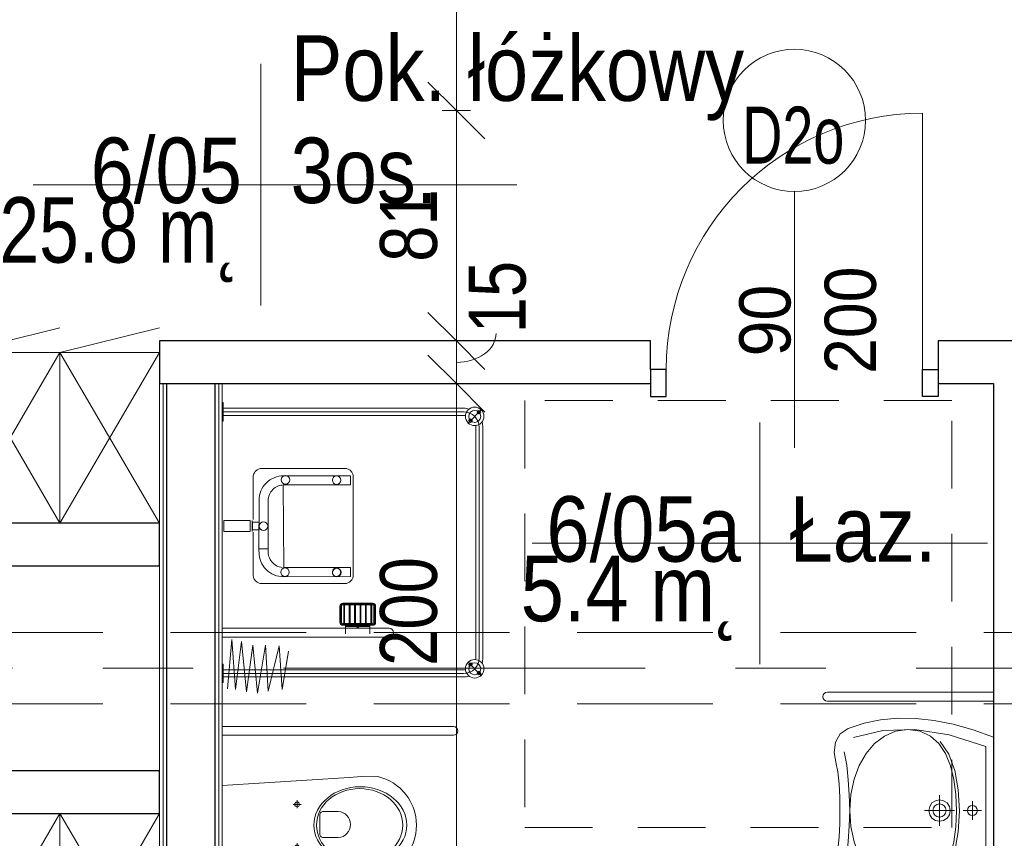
# Model space of a CAD drawing. Header units: centimetres. Extents: x -1631 to 21770, y -8842 to 3590.
# Tile 127 of 133: x 678 to 1024, y 2269 to 2556. Entities that reach past the tile are written whole.
import ezdxf

# ---------------------------------------------------------------- set-up
doc = ezdxf.new("R2010")
doc.units = ezdxf.units.CM
for name, pattern in [('Oś', [222.25, 127, -31.75, 31.75, -31.75]), ('Ponad', [39.688, 23.813, -15.875]), ('Ukryte', [71.438, 47.625, -23.813])]:
    doc.linetypes.add(name, pattern=pattern)
for name, color, linetype, lineweight in [('A-ANNO-DIMS', 211, 'Continuous', 13), ('A-ANNO-DIMS-100', 211, 'Continuous', 13), ('A-ANNO-NOTE', 131, 'Continuous', 9), ('A-AREA-IDEN', 2, 'Continuous', 13), ('A-DETL-GENF', 92, 'Continuous', 9), ('A-DETL-HDLN', 90, 'Ukryte', 9), ('A-DETL-MEDM', 33, 'Continuous', 13), ('A-DOOR', 31, 'Continuous', 13), ('A-FLOR-OVHD', 1, 'Ponad', 9), ('A-WALL', 113, 'Continuous', 13), ('A-WALL-FNSH', 113, 'Continuous', 13), ('I-FURN', 30, 'Continuous', 9), ('P-SANR-FIXT', 6, 'Continuous', 9), ('S-GRID', 1, 'Continuous', 13)]:
    doc.layers.add(name, color=color, linetype=linetype, lineweight=lineweight)
doc.styles.add('Arial', font='arial.ttf', dxfattribs={"width": 0.9, "height": 18})
doc.styles.add('Arial Narrow_5', font='ARIALN.TTF', dxfattribs={"height": 20})
doc.styles.add('Arial_1', font='arial.ttf', dxfattribs={"width": 0.7, "height": 20})
doc.styles.add('Arial_11', font='arial.ttf', dxfattribs={"width": 0.85, "height": 23})
doc.dimstyles.new('Diagonal_1_100__0__wewnętrzne', dxfattribs={"dimscale": 30.48, "dimtxt": 20.468619, "dimasz": 0.656168, "dimexe": 0.164042, "dimexo": 0.0625, "dimgap": 0.032808, "dimtad": 1, "dimdec": 0, "dimdsep": 46, "dimtxsty": 'Arial Narrow_5', "dimblk1": 'OBLIQUE', "dimblk2": 'OBLIQUE', "dimsah": 1, "dimcen": 0.09, "dimazin": 0, "dimtfac": 1, "dimtdec": 4, "dimtix": 1, "dimtmove": 0, "dimatfit": 3, "dimfxl": 0, "dimtvp": 1, "dimtolj": 1, "dimtzin": 0, "dimarcsym": 0})
doc.dimstyles.new('Diagonal_1_100__0__wewnętrzne_1', dxfattribs={"dimscale": 30.48, "dimtxt": 20.468619, "dimasz": 0.656168, "dimexe": 0.164042, "dimexo": 0.0625, "dimgap": 0.032808, "dimtad": 1, "dimdec": 0, "dimdsep": 46, "dimtxsty": 'Arial Narrow_5', "dimblk1": 'OBLIQUE', "dimblk2": 'OBLIQUE', "dimsah": 1, "dimcen": 0.09, "dimazin": 0, "dimtfac": 1, "dimtdec": 4, "dimtix": 1, "dimtmove": 1, "dimatfit": 3, "dimfxl": 0, "dimtvp": 1, "dimtolj": 1, "dimtzin": 0, "dimarcsym": 0})
doc.dimstyles.new('Diagonal_1_100__0__wewnętrzne_2', dxfattribs={"dimscale": 30.48, "dimtxt": 20.468619, "dimasz": 0.656168, "dimexe": 0.164042, "dimexo": 0.0625, "dimgap": 0.032808, "dimtad": 1, "dimdec": 0, "dimdsep": 46, "dimtxsty": 'Arial Narrow_5', "dimblk1": 'OBLIQUE', "dimblk2": 'OBLIQUE', "dimsah": 1, "dimcen": 0.09, "dimazin": 0, "dimtfac": 1, "dimtdec": 4, "dimtix": 1, "dimtmove": 2, "dimatfit": 3, "dimfxl": 0, "dimtvp": 1, "dimtolj": 1, "dimtzin": 0, "dimarcsym": 0})

# ---------------------------------------------------------------- blocks, each defined once
blk = doc.blocks.new('DRZWI 1S - automatyczna etykieta - Drzwi 90 _łazienkowe_-2387510-6_piętro IV __13_80 m_ - stan projektowany')
at = {"layer": 'A-DETL-GENF'}
for p, q in [((-50.5, -2.5), (-50.5, -12)), ((-45, -2.5), (-50.5, -2.5)), ((-45, -12), (-45, -2.5)), ((50.5, -2.5), (45, -2.5)), ((45, -2.5), (45, -12)), ((50.5, -12), (50.5, -2.5)), ((-50.5, -12), (-45, -12)), ((45, -12), (50.5, -12))]:
    blk.add_line(p, q, dxfattribs=at)
at = {"layer": 'A-DETL-MEDM', "lineweight": 25}
for p, q in [((-45, -2.5), (-50.5, -2.5)), ((-50.5, -2.5), (-50.5, -12)), ((-45, -12), (-45, -2.5)), ((45, -12), (45, -2.5)), ((45, -2.5), (50.5, -2.5)), ((50.5, -2.5), (50.5, -12)), ((-50.5, -12), (-45, -12)), ((50.5, -12), (45, -12))]:
    blk.add_line(p, q, dxfattribs=at)
at = {"layer": 'A-DOOR'}
blk.add_line((45, -2.5), (45, 87.5), dxfattribs=at)
blk.add_arc((45, -2.5), 90, 90, 180, dxfattribs=at)
blk = doc.blocks.new('miska ustępowa dla N_35_5x54 wisząca koło narożna - Type 1-2357501-6_piętro IV __13_80 m_ - stan projektowany')
at = {"layer": 'P-SANR-FIXT'}
for p, q in [((-1.4, -11), (-4.56, -55.56)), ((29.22, -55.56), (26.4, -11)), ((44.09, -92.2), (44.09, -11)), ((47.21, -92.2), (47.21, -11)), ((3.32, -37.31), (6.14, -37.31)), ((4.69, -35.9), (4.69, -38.7)), ((18.43, -37.31), (21.25, -37.31)), ((19.8, -35.9), (19.8, -38.7)), ((8.17, -46.6), (8.17, -51.72)), ((16.4, -45.33), (9.09, -45.33)), ((17.32, -51.72), (17.32, -46.6)), ((-24.94, -56.63), (-24.94, -77.5)), ((-23.38, -56.63), (-23.38, -79.06)), ((-21.82, -56.63), (-21.82, -79.06)), ((-4.56, -55.56), (-4.88, -59.89)), ((29.58, -59.89), (29.22, -55.56)), ((-4.88, -59.89), (-4.82, -64.32)), ((29.53, -64.32), (29.58, -59.89)), ((-4.82, -64.32), (-4.57, -65.68)), ((-4.57, -65.68), (-4.19, -67.09)), ((29.19, -67.09), (29.57, -65.68)), ((29.57, -65.68), (29.53, -64.32)), ((-4.19, -67.09), (-3.69, -68.46)), ((-3.69, -68.46), (-3.07, -69.78)), ((28.07, -69.78), (28.69, -68.46)), ((28.69, -68.46), (29.19, -67.09)), ((-3.07, -69.78), (-2.34, -71.05)), ((-2.34, -71.05), (-1.51, -72.26)), ((-1.51, -72.26), (-0.58, -73.39)), ((25.58, -73.39), (26.51, -72.26)), ((26.51, -72.26), (27.34, -71.05)), ((27.34, -71.05), (28.07, -69.78)), ((-0.58, -73.39), (1.02, -74.96)), ((1.02, -74.96), (2.75, -76.27)), ((22.25, -76.27), (23.98, -74.96)), ((23.98, -74.96), (25.58, -73.39)), ((-32.35, -77.5), (-23.38, -77.5)), ((-23.38, -79.06), (-32.35, -79.06)), ((2.75, -76.27), (4.01, -77.03)), ((4.01, -77.03), (6.13, -78.05)), ((6.13, -78.05), (7.56, -78.51)), ((7.56, -78.51), (9.56, -78.98)), ((9.56, -78.98), (11.02, -79.17)), ((11.02, -79.17), (12.5, -79.25)), ((12.5, -79.25), (13.98, -79.17)), ((13.98, -79.17), (15.44, -78.98)), ((15.44, -78.98), (17.44, -78.51)), ((17.44, -78.51), (18.87, -78.05)), ((18.87, -78.05), (20.99, -77.03)), ((20.99, -77.03), (22.25, -76.27)), ((-23.38, -80.62), (-32.35, -80.62))]:
    blk.add_line(p, q, dxfattribs=at)
for centre in [(4.69, -37.31), (19.8, -37.31)]:
    blk.add_circle(centre, 0.825, dxfattribs=at)
for centre, radius, start, end in [((-30.79, -56.63), 8.97, 0, 99.9996), ((9.34, -46.48), 1.17, 102.2339, 185.8899), ((16.15, -46.48), 1.17, 354.1101, 77.7661), ((-30.79, -56.63), 7.41, 0, 102.1327), ((-30.79, -56.63), 5.85, 0, 105.4382), ((12.74, -51.5), 4.58, 182.8022, 357.1978), ((-23.38, -79.06), 1.56, 0, 90), ((-23.38, -79.06), 1.56, 270, 0), ((45.65, -92.2), 1.56, 180, 360)]:
    blk.add_arc(centre, radius, start, end, dxfattribs=at)
for centre, major_axis, ratio in [((12.55, -59.51), (0, 16.33), 0.823529), ((12.55, -59.26), (0, 15.16), 0.845174)]:
    blk.add_ellipse(centre, major_axis=major_axis, ratio=ratio, dxfattribs=at)
blk = doc.blocks.new('brodzik natryskowy dla N - Type 1-2359081-6_piętro IV __13_80 m_ - stan projektowany')
at = {"layer": 'P-SANR-FIXT'}
for p, q in [((-44.73, -12.86), (-27.37, -14.39)), ((-42.55, -11.3), (-42.55, -11)), ((-36.05, -11.3), (-42.55, -11.3)), ((-40.55, -11.3), (-40.55, -95.8)), ((-39.3, -11), (-39.3, -95.8)), ((-38.05, -11.3), (-38.05, -95.8)), ((-36.05, -11), (-36.05, -11.3)), ((-26.61, -11.2), (-26.61, -69.6)), ((-23.41, -69.6), (-23.41, -11.2)), ((14.45, -11.52), (10.54, -11.52)), ((10.54, -11.52), (10.54, -20.79)), ((14.45, -11.52), (14.45, -20.79)), ((49.36, -11.3), (49.36, -11)), ((55.86, -11.3), (49.36, -11.3)), ((51.36, -11.3), (51.36, -95.8)), ((52.61, -11), (52.61, -96)), ((53.86, -11.3), (53.86, -95.8)), ((55.86, -11), (55.86, -11.3)), ((-27.37, -14.39), (-44.99, -15.67)), ((-44.99, -15.67), (-28.14, -17.71)), ((-28.14, -17.71), (-45.75, -19.5)), ((-45.75, -19.5), (-29.41, -21.8)), ((-29.41, -21.8), (-46.26, -23.33)), ((-46.26, -23.33), (-29.41, -26.14)), ((-7.62, -24.01), (-7.7, -24.28)), ((-7.51, -23.75), (-7.62, -24.01)), ((-7.38, -23.5), (-7.51, -23.75)), ((-7.23, -23.25), (-7.38, -23.5)), ((-7.05, -23.02), (-7.23, -23.25)), ((-6.85, -22.81), (-7.05, -23.02)), ((-6.64, -22.61), (-6.85, -22.81)), ((-6.41, -22.43), (-6.64, -22.61)), ((-6.17, -22.27), (-6.41, -22.43)), ((-5.92, -22.14), (-6.17, -22.27)), ((-5.66, -22.03), (-5.92, -22.14)), ((-5.39, -21.95), (-5.66, -22.03)), ((-5.12, -21.9), (-5.39, -21.95)), ((-4.84, -21.88), (-5.12, -21.9)), ((10.32, -21.88), (-4.84, -21.88)), ((0.75, -24.29), (1.58, -24.07)), ((1.58, -24.07), (2.44, -23.94)), ((2.44, -23.94), (4.41, -23.89)), ((22.33, -23.94), (3.78, -23.89)), ((4.41, -23.89), (4.41, -27.12)), ((10.54, -20.79), (14.45, -20.79)), ((14.44, -21.54), (10.55, -21.51)), ((13.8, -21.67), (11.19, -21.67)), ((11.19, -21.67), (11.19, -23.94)), ((11.19, -23.94), (13.8, -23.94)), ((13.8, -23.94), (13.8, -21.67)), ((30.14, -21.88), (14.73, -21.88)), ((23.2, -24.07), (22.33, -23.94)), ((24.03, -24.29), (23.2, -24.07)), ((30.36, -21.95), (30.1, -21.9)), ((30.62, -22.03), (30.14, -21.88)), ((30.87, -22.14), (30.62, -22.03)), ((31.12, -22.28), (30.87, -22.14)), ((31.36, -22.44), (31.12, -22.28)), ((31.59, -22.62), (31.36, -22.44)), ((31.81, -22.82), (31.59, -22.62)), ((32.01, -23.04), (31.81, -22.82)), ((32.19, -23.27), (32.01, -23.04)), ((32.35, -23.52), (32.19, -23.27)), ((32.49, -23.77), (32.35, -23.52)), ((32.6, -24.04), (32.49, -23.77)), ((32.68, -24.31), (32.6, -24.04)), ((-29.41, -26.14), (-45.5, -27.16)), ((-45.5, -27.16), (-29.67, -31)), ((-7.7, -24.28), (-7.74, -24.55)), ((-7.74, -24.55), (-7.74, -54.09)), ((-3.88, -27.74), (-3.38, -27.07)), ((-3.38, -27.07), (-2.82, -26.45)), ((-2.82, -26.45), (-2.2, -25.89)), ((-2.2, -25.89), (-1.53, -25.38)), ((-1.53, -25.38), (-0.81, -24.95)), ((-0.81, -24.95), (-0.05, -24.58)), ((-0.05, -24.58), (0.75, -24.29)), ((1.25, -27.55), (0.76, -27.79)), ((1.76, -27.36), (1.25, -27.55)), ((2.29, -27.23), (1.76, -27.36)), ((2.84, -27.14), (2.29, -27.23)), ((3.4, -27.11), (2.84, -27.14)), ((4.41, -27.12), (3.4, -27.11)), ((3.78, -27.12), (21.37, -27.12)), ((21.37, -27.12), (21.94, -27.14)), ((21.94, -27.14), (22.49, -27.23)), ((22.49, -27.23), (23.02, -27.36)), ((23.02, -27.36), (23.53, -27.55)), ((23.53, -27.55), (24.01, -27.79)), ((24.83, -24.58), (24.03, -24.29)), ((25.59, -24.95), (24.83, -24.58)), ((26.31, -25.38), (25.59, -24.95)), ((26.98, -25.89), (26.31, -25.38)), ((27.59, -26.45), (26.98, -25.89)), ((28.16, -27.07), (27.59, -26.45)), ((28.66, -27.74), (28.16, -27.07)), ((32.74, -24.58), (32.68, -24.31)), ((32.74, -24.86), (32.74, -24.58)), ((32.74, -54.38), (32.74, -24.86)), ((-29.67, -31), (-44.99, -32.02)), ((-5.32, -31.71), (-5.19, -30.85)), ((-5.19, -30.85), (-4.98, -30.01)), ((-4.98, -30.01), (-4.68, -29.22)), ((-4.68, -29.22), (-4.32, -28.45)), ((-4.32, -28.45), (-3.88, -27.74)), ((-1.89, -31.01), (-2.03, -31.55)), ((-1.71, -30.51), (-1.89, -31.01)), ((-1.47, -30.02), (-1.71, -30.51)), ((-1.19, -29.56), (-1.47, -30.02)), ((-0.87, -29.14), (-1.19, -29.56)), ((-0.51, -28.74), (-0.87, -29.14)), ((-0.12, -28.38), (-0.51, -28.74)), ((0.31, -28.06), (-0.12, -28.38)), ((0.76, -27.79), (0.31, -28.06)), ((24.01, -27.79), (24.47, -28.06)), ((24.47, -28.06), (24.89, -28.38)), ((24.89, -28.38), (25.29, -28.74)), ((25.29, -28.74), (25.65, -29.14)), ((25.65, -29.14), (25.96, -29.56)), ((25.96, -29.56), (26.24, -30.02)), ((26.24, -30.02), (26.48, -30.51)), ((26.48, -30.51), (26.66, -31.01)), ((26.66, -31.01), (26.8, -31.55)), ((29.09, -28.45), (28.66, -27.74)), ((29.46, -29.22), (29.09, -28.45)), ((29.75, -30.01), (29.46, -29.22)), ((29.97, -30.85), (29.75, -30.01)), ((30.1, -31.71), (29.97, -30.85)), ((-44.99, -32.02), (-31.46, -34.32)), ((-5.37, -32.6), (-5.32, -31.71)), ((-5.29, -56.03), (-5.37, -32.6)), ((26.92, -32.43), (-2.15, -32.63)), ((-2.15, -32.63), (-2.15, -56.03)), ((-2.03, -31.55), (-2.11, -32.1)), ((26.8, -31.55), (26.88, -32.1)), ((26.92, -56.03), (26.92, -32.43)), ((30.07, -32.63), (30.07, -56.03)), ((30.15, -32.6), (30.1, -31.71)), ((-5.23, -51), (-5.24, -51.15)), ((-5.24, -51.15), (-5.23, -51.29)), ((-5.21, -50.85), (-5.23, -51)), ((-5.23, -51.29), (-5.21, -51.44)), ((-5.18, -50.71), (-5.21, -50.85)), ((-5.21, -51.44), (-5.18, -51.58)), ((-5.13, -50.58), (-5.18, -50.71)), ((-5.18, -51.58), (-5.13, -51.71)), ((-5.07, -50.45), (-5.13, -50.58)), ((-5.13, -51.71), (-5.07, -51.84)), ((-4.99, -50.33), (-5.07, -50.45)), ((-5.07, -51.84), (-4.99, -51.96)), ((-4.91, -50.21), (-4.99, -50.33)), ((-4.81, -50.11), (-4.91, -50.21)), ((-4.71, -50.02), (-4.81, -50.11)), ((-4.6, -49.93), (-4.71, -50.02)), ((-4.48, -49.86), (-4.6, -49.93)), ((-4.35, -49.8), (-4.48, -49.86)), ((-4.21, -49.75), (-4.35, -49.8)), ((-4.07, -49.71), (-4.21, -49.75)), ((-3.93, -49.69), (-4.07, -49.71)), ((-3.78, -49.68), (-3.93, -49.69)), ((-3.48, -49.71), (-3.63, -49.69)), ((-3.34, -49.75), (-3.48, -49.71)), ((-3.21, -49.8), (-3.34, -49.75)), ((-3.08, -49.86), (-3.21, -49.8)), ((-2.96, -49.93), (-3.08, -49.86)), ((-2.85, -50.02), (-2.96, -49.93)), ((-2.74, -50.11), (-2.85, -50.02)), ((-2.65, -50.21), (-2.74, -50.11)), ((-2.56, -50.33), (-2.65, -50.21)), ((-2.49, -50.45), (-2.56, -50.33)), ((-2.56, -51.96), (-2.49, -51.84)), ((-2.43, -50.58), (-2.49, -50.45)), ((-2.49, -51.84), (-2.43, -51.71)), ((-2.38, -50.71), (-2.43, -50.58)), ((-2.43, -51.71), (-2.38, -51.58)), ((-2.34, -50.85), (-2.38, -50.71)), ((-2.38, -51.58), (-2.34, -51.44)), ((-2.32, -51), (-2.34, -50.85)), ((-2.34, -51.44), (-2.32, -51.29)), ((-2.31, -51.15), (-2.32, -51)), ((-2.32, -51.29), (-2.31, -51.15)), ((-22.41, -54.35), (-25.41, -54.35)), ((-22.81, -62.85), (-22.81, -54.35)), ((-22.61, -62.85), (-22.61, -54.35)), ((-22.41, -63.8), (-22.41, -53.4)), ((-22.11, -63.8), (-22.11, -53.4)), ((-21.81, -63.8), (-21.81, -53.4)), ((-21.81, -53.7), (-15.21, -53.7)), ((-21.81, -54), (-15.21, -54)), ((-21.31, -52.3), (-15.71, -52.3)), ((-21.31, -52.6), (-15.71, -52.6)), ((-21.31, -52.9), (-15.71, -52.9)), ((-15.21, -53.4), (-15.21, -63.8)), ((-14.91, -53.4), (-14.91, -63.8)), ((-14.61, -53.4), (-14.61, -63.8)), ((-7.74, -54.09), (-7.74, -54.37)), ((-7.74, -54.37), (-7.7, -54.64)), ((-7.7, -54.64), (-7.62, -54.91)), ((-7.62, -54.91), (-7.52, -55.18)), ((-7.52, -55.18), (-7.4, -55.43)), ((-4.99, -51.96), (-4.91, -52.08)), ((-4.91, -52.08), (-4.81, -52.18)), ((-4.81, -52.18), (-4.71, -52.27)), ((-4.71, -52.27), (-4.6, -52.36)), ((-4.6, -52.36), (-4.48, -52.43)), ((-4.48, -52.43), (-4.35, -52.49)), ((-4.35, -52.49), (-4.21, -52.54)), ((-4.21, -52.54), (-4.07, -52.58)), ((-4.07, -52.58), (-3.93, -52.6)), ((-3.93, -52.6), (-3.78, -52.61)), ((-3.78, -52.61), (-3.63, -52.6)), ((-3.63, -52.6), (-3.48, -52.58)), ((-3.48, -52.58), (-3.34, -52.54)), ((-3.34, -52.54), (-3.21, -52.49)), ((-3.21, -52.49), (-3.08, -52.43)), ((-3.08, -52.43), (-2.96, -52.36)), ((-2.96, -52.36), (-2.85, -52.27)), ((-2.85, -52.27), (-2.74, -52.18)), ((-2.74, -52.18), (-2.65, -52.08)), ((-2.65, -52.08), (-2.56, -51.96)), ((32.38, -55.46), (32.51, -55.21)), ((32.51, -55.21), (32.61, -54.94)), ((32.61, -54.94), (32.69, -54.67)), ((32.69, -54.67), (32.74, -54.38)), ((-21.81, -55.6), (-15.21, -55.6)), ((-21.81, -55.9), (-15.21, -55.9)), ((-21.81, -57.5), (-15.21, -57.5)), ((-21.81, -57.8), (-15.21, -57.8)), ((-7.4, -55.43), (-7.25, -55.67)), ((-7.25, -55.67), (-7.07, -55.9)), ((-7.07, -55.9), (-6.88, -56.11)), ((-6.88, -56.11), (-6.67, -56.31)), ((-6.67, -56.31), (-6.44, -56.49)), ((-6.44, -56.49), (-6.2, -56.64)), ((-6.2, -56.64), (-5.95, -56.77)), ((-5.95, -56.77), (-5.69, -56.88)), ((-5.69, -56.88), (-5.41, -56.96)), ((-5.41, -56.96), (-5.13, -57.01)), ((-2.15, -56.03), (-5.29, -56.03)), ((-5.13, -57.01), (29.82, -57.01)), ((26.92, -56.03), (30.07, -56.03)), ((29.82, -57.01), (30.1, -57.01)), ((30.1, -57.01), (30.38, -56.96)), ((30.38, -56.96), (30.65, -56.89)), ((30.65, -56.89), (30.92, -56.78)), ((30.92, -56.78), (31.17, -56.66)), ((31.17, -56.66), (31.41, -56.51)), ((31.41, -56.51), (31.64, -56.34)), ((31.64, -56.34), (31.85, -56.14)), ((31.85, -56.14), (32.05, -55.93)), ((32.05, -55.93), (32.22, -55.71)), ((32.22, -55.71), (32.38, -55.46)), ((-21.81, -59.4), (-15.21, -59.4)), ((-21.81, -59.7), (-15.21, -59.7)), ((-21.81, -61.3), (-15.21, -61.3)), ((-21.81, -61.6), (-15.21, -61.6)), ((-22.41, -62.85), (-25.41, -62.85)), ((-21.81, -63.2), (-15.21, -63.2)), ((-21.81, -63.5), (-15.21, -63.5)), ((-15.71, -64.3), (-21.31, -64.3)), ((-15.71, -64.6), (-21.31, -64.6)), ((-15.71, -64.9), (-21.31, -64.9)), ((-35.25, -97.25), (-40.13, -102.13)), ((47.11, -100.05), (-33.8, -100.05)), ((48.56, -97.25), (53.43, -102.13)), ((-33.8, -101.3), (47.11, -101.3)), ((47.11, -102.55), (-33.8, -102.55))]:
    blk.add_line(p, q, dxfattribs=at)
for centre, radius in [((12.42, -25.5), 1.5), ((-3.77, -33.05), 1.5), ((28.71, -33.24), 1.5), ((-3.85, -51.24), 1.5), ((28.59, -51.18), 1.5), ((-37.69, -99.69), 3.25), ((51, -99.69), 3.25), ((-37.69, -99.69), 2.1), ((-36.21, -98.2), 0.62), ((-36.21, -98.2), 0.32), ((49.51, -98.2), 0.62), ((51, -99.69), 2.1), ((49.51, -98.2), 0.32), ((-39.18, -101.17), 0.62), ((-39.18, -101.17), 0.32), ((52.48, -101.17), 0.62), ((52.48, -101.17), 0.32)]:
    blk.add_circle(centre, radius, dxfattribs=at)
for centre, radius, start, end in [((-21.31, -53.4), 1.1, 90, 180), ((-21.31, -53.4), 0.8, 90, 180), ((-21.31, -53.4), 0.5, 90, 180), ((-15.71, -53.4), 1.1, 360, 90), ((-15.71, -53.4), 0.8, 360, 90), ((-15.71, -53.4), 0.5, 360, 90), ((-21.31, -63.8), 1.1, 180, 270), ((-21.31, -63.8), 0.8, 180, 270), ((-21.31, -63.8), 0.5, 180, 270), ((-15.71, -63.8), 0.5, 270, 360), ((-15.71, -63.8), 0.8, 270, 360), ((-15.71, -63.8), 1.1, 270, 360), ((-25.01, -69.6), 1.6, 180, 360), ((-33.8, -95.8), 6.75, 180, 196.4965), ((-33.8, -95.8), 5.5, 180, 270), ((-33.8, -95.8), 4.25, 180, 188.8511), ((47.11, -95.8), 5.5, 270, 360), ((47.11, -95.8), 4.25, 351.1489, 360), ((47.11, -95.8), 6.75, 343.5035, 360), ((-33.8, -95.8), 4.25, 261.1489, 270), ((47.11, -95.8), 4.25, 270, 278.8511), ((-33.8, -95.8), 6.75, 253.5035, 270), ((47.11, -95.8), 6.75, 270, 286.4965)]:
    blk.add_arc(centre, radius, start, end, dxfattribs=at)
blk.add_ellipse((-23.14, -58.6), major_axis=(0, 0.325), ratio=0.224951, dxfattribs=at)
blk = doc.blocks.new('umywalka dla N_65x56 koło - Type 1-2359174-6_piętro IV __13_80 m_ - stan projektowany')
at = {"layer": 'P-SANR-FIXT'}
for p, q in [((-29.1, 65.9), (-29.1, 7.5)), ((-25.9, 65.9), (-25.9, 7.5)), ((50.9, 65.9), (50.9, 7.5)), ((54.1, 7.5), (54.1, 65.9)), ((-11.49, 63.08), (-14.43, 61.47)), ((-7.9, 63.51), (-11.49, 63.08)), ((-3.96, 62.78), (-7.9, 63.51)), ((-1.14, 62.22), (-3.96, 62.78)), ((28.96, 62.78), (26.14, 62.22)), ((32.9, 63.51), (28.96, 62.78)), ((36.49, 63.08), (32.9, 63.51)), ((39.43, 61.47), (36.49, 63.08)), ((-14.43, 61.47), (-16.38, 58.62)), ((-8.14, 60.01), (-3.44, 59.13)), ((-3.44, 59.13), (1.64, 58.58)), ((3.08, 61.79), (-1.14, 62.22)), ((7.9, 61.54), (3.08, 61.79)), ((12.5, 61.51), (7.9, 61.54)), ((17.1, 61.54), (12.5, 61.51)), ((21.92, 61.79), (17.1, 61.54)), ((26.14, 62.22), (21.92, 61.79)), ((23.33, 58.58), (28.41, 59.13)), ((28.41, 59.13), (33.11, 60.01)), ((41.38, 58.62), (39.43, 61.47)), ((-16.38, 58.62), (-18.22, 53.01)), ((-13.17, 56.78), (-15.64, 46.48)), ((1.52, 56.54), (-3.33, 54.72)), ((6.84, 57.67), (1.52, 56.54)), ((1.64, 58.58), (6.99, 58.24)), ((12.52, 58.06), (6.84, 57.67)), ((6.99, 58.24), (12.48, 58.02)), ((12.48, 58.02), (17.98, 58.24)), ((18.18, 57.67), (12.52, 58.06)), ((17.98, 58.24), (23.33, 58.58)), ((23.49, 56.54), (18.18, 57.67)), ((28.31, 54.72), (23.49, 56.54)), ((40.64, 46.48), (38.17, 56.78)), ((43.22, 53.01), (41.38, 58.62)), ((-18.22, 53.01), (-19.42, 47.19)), ((-7.59, 52.29), (-11.11, 49.31)), ((-3.33, 54.72), (-7.59, 52.29)), ((32.54, 52.29), (28.31, 54.72)), ((36.03, 49.31), (32.54, 52.29)), ((44.42, 47.19), (43.22, 53.01)), ((-11.11, 49.31), (-13.79, 45.83)), ((38.68, 45.83), (36.03, 49.31)), ((-19.42, 47.19), (-19.97, 41.14)), ((-15.64, 46.48), (-15.95, 35.24)), ((-13.79, 45.83), (-15.49, 41.92)), ((40.36, 41.92), (38.68, 45.83)), ((40.95, 35.24), (40.64, 46.48)), ((44.97, 41.14), (44.42, 47.19)), ((-15.49, 41.92), (-16.08, 37.64)), ((40.95, 37.64), (40.36, 41.92)), ((-19.97, 41.14), (-19.89, 34.88)), ((44.89, 34.88), (44.97, 41.14)), ((-19.89, 34.88), (-19.18, 28.39)), ((-16.08, 37.64), (-15.49, 33.33)), ((-15.95, 35.24), (-14.09, 23.15)), ((39.09, 23.15), (40.95, 35.24)), ((40.36, 33.33), (40.95, 37.64)), ((44.18, 28.39), (44.89, 34.88)), ((-15.49, 33.33), (-13.8, 29.72)), ((12.5, 31.76), (12.5, 21.26)), ((38.67, 29.72), (40.36, 33.33)), ((-19.18, 28.39), (-17.85, 21.67)), ((-13.8, 29.72), (-11.14, 26.76)), ((8.75, 26.51), (9.04, 27.97)), ((9.04, 27.97), (9.85, 29.16)), ((9.85, 29.16), (11.04, 29.97)), ((10.38, 27.41), (10.87, 28.14)), ((10.87, 28.14), (11.61, 28.63)), ((11.04, 29.97), (12.5, 30.26)), ((11.61, 28.63), (12.5, 28.81)), ((12.5, 30.26), (13.96, 29.97)), ((12.5, 28.81), (13.39, 28.63)), ((13.39, 28.63), (14.13, 28.14)), ((13.96, 29.97), (15.15, 29.16)), ((14.13, 28.14), (14.62, 27.41)), ((15.15, 29.16), (15.96, 27.97)), ((15.96, 27.97), (16.25, 26.51)), ((36.01, 26.76), (38.67, 29.72)), ((42.85, 21.67), (44.18, 28.39)), ((-7.38, 23.21), (-11.89, 26.24)), ((-11.14, 26.76), (-7.63, 24.42)), ((-7.63, 24.42), (-3.39, 22.67)), ((7.16, 26.51), (17.84, 26.51)), ((9.04, 25.06), (8.75, 26.51)), ((9.85, 23.86), (9.04, 25.06)), ((10.2, 26.51), (10.38, 27.41)), ((10.38, 25.62), (10.2, 26.51)), ((10.87, 24.89), (10.38, 25.62)), ((11.61, 24.39), (10.87, 24.89)), ((12.5, 24.21), (11.61, 24.39)), ((13.39, 24.39), (12.5, 24.21)), ((14.13, 24.89), (13.39, 24.39)), ((14.62, 25.62), (14.13, 24.89)), ((14.62, 27.41), (14.8, 26.51)), ((14.8, 26.51), (14.62, 25.62)), ((15.96, 25.06), (15.15, 23.86)), ((16.25, 26.51), (15.96, 25.06)), ((28.26, 22.67), (32.5, 24.42)), ((36.76, 26.24), (32.25, 23.21)), ((32.5, 24.42), (36.01, 26.76)), ((-17.85, 21.67), (-15.89, 14.7)), ((-14.09, 23.15), (-10.01, 10.3)), ((-1.64, 21.13), (-7.38, 23.21)), ((-3.39, 22.67), (1.45, 21.46)), ((5.06, 19.92), (-1.64, 21.13)), ((1.45, 21.46), (6.76, 20.76)), ((6.76, 20.76), (12.43, 20.54)), ((11.04, 23.06), (9.85, 23.86)), ((12.5, 22.76), (11.04, 23.06)), ((12.43, 20.54), (18.1, 20.76)), ((13.96, 23.06), (12.5, 22.76)), ((15.15, 23.86), (13.96, 23.06)), ((18.1, 20.76), (23.42, 21.46)), ((26.51, 21.13), (19.81, 19.92)), ((23.42, 21.46), (28.26, 22.67)), ((32.25, 23.21), (26.51, 21.13)), ((35.01, 10.3), (39.09, 23.15)), ((40.89, 14.7), (42.85, 21.67)), ((12.43, 19.54), (5.06, 19.92)), ((19.81, 19.92), (12.43, 19.54)), ((12.5, 18.23), (12.5, 11.72)), ((-15.89, 14.7), (-13.31, 7.5)), ((15.75, 14.98), (9.25, 14.98)), ((10.75, 14.98), (10.89, 15.66)), ((10.89, 14.3), (10.75, 14.98)), ((10.89, 15.66), (11.26, 16.21)), ((11.26, 13.74), (10.89, 14.3)), ((11.26, 16.21), (11.82, 16.59)), ((11.82, 16.59), (12.5, 16.73)), ((12.5, 16.73), (13.18, 16.59)), ((13.18, 16.59), (13.74, 16.21)), ((13.74, 16.21), (14.11, 15.66)), ((14.11, 14.3), (13.74, 13.74)), ((14.11, 15.66), (14.25, 14.98)), ((14.25, 14.98), (14.11, 14.3)), ((38.31, 7.5), (40.89, 14.7)), ((11.82, 13.36), (11.26, 13.74)), ((12.5, 13.22), (11.82, 13.36)), ((13.18, 13.36), (12.5, 13.22)), ((13.74, 13.74), (13.18, 13.36)), ((-10.01, 10.3), (12.5, 10.3)), ((12.5, 10.3), (35.01, 10.3))]:
    blk.add_line(p, q, dxfattribs=at)
for centre in [(-27.5, 65.9), (52.5, 65.9)]:
    blk.add_arc(centre, 1.6, 360, 180, dxfattribs=at)
blk = doc.blocks.new('szafki szatniowe - szafki bez siedziska-1388164-6_piętro IV __13_80 m_ - stan projektowany')
at = {"layer": 'I-FURN'}
for p, q in [((17.5, -60), (-17.5, 0)), ((-17.5, 0), (-17.5, -60)), ((52.5, -60), (17.5, 0)), ((17.5, -60), (17.5, 0)), ((87.5, -60), (52.5, 0)), ((17.5, 0), (-17.5, -60)), ((52.5, 0), (17.5, -60)), ((17.5, 0), (17.5, -60)), ((87.5, 0), (52.5, -60)), ((52.5, 0), (52.5, -60)), ((52.5, -60), (52.5, 0)), ((-17.5, -60), (17.5, -68.63)), ((-17.5, -60), (17.5, -60)), ((17.5, -60), (52.5, -68.63)), ((17.5, -60), (52.5, -60)), ((52.5, -60), (87.5, -68.63)), ((52.5, -60), (87.5, -60))]:
    blk.add_line(p, q, dxfattribs=at)
blk = doc.blocks.new('szafki szatniowe - szafki bez siedziska-1388242-6_piętro IV __13_80 m_ - stan projektowany')
at = {"layer": 'I-FURN'}
for p, q in [((-17.5, 60), (17.5, 68.63)), ((17.5, 60), (52.5, 68.63)), ((52.5, 60), (87.5, 68.63)), ((17.5, 0), (-17.5, 60)), ((17.5, 60), (-17.5, 0)), ((-17.5, 60), (17.5, 60)), ((-17.5, 0), (-17.5, 60)), ((52.5, 0), (17.5, 60)), ((52.5, 60), (17.5, 0)), ((17.5, 60), (52.5, 60)), ((17.5, 0), (17.5, 60)), ((17.5, 60), (17.5, 0)), ((87.5, 0), (52.5, 60)), ((87.5, 60), (52.5, 0)), ((52.5, 60), (87.5, 60)), ((52.5, 0), (52.5, 60)), ((52.5, 60), (52.5, 0))]:
    blk.add_line(p, q, dxfattribs=at)
blk = doc.blocks.new('DIMBLOCK48-6_piętro IV __13_80 m_ - stan projektowany')
at = {"layer": 'A-ANNO-DIMS-100', "transparency": 16777216}
for p, q in [((831.65, 2428.33), (821.65, 2438.33)), ((826.65, 2428.33), (836.65, 2428.33)), ((831.65, 2428.33), (826.65, 2428.33)), ((831.65, 2228.33), (831.65, 2428.33)), ((831.65, 2428.33), (841.65, 2418.33)), ((831.65, 2228.33), (821.65, 2238.33)), ((826.65, 2228.33), (836.65, 2228.33)), ((831.65, 2228.33), (826.65, 2228.33)), ((831.65, 2228.33), (841.65, 2218.33))]:
    blk.add_line(p, q, dxfattribs=at)
at = {"layer": 'A-ANNO-DIMS-100', "color": 0, "transparency": 16777216, "insert": (804.8, 2329.15), "char_height": 20, "width": 45.6158, "attachment_point": 1, "rotation": 90, "line_spacing_factor": 0.974696, "style": 'Arial Narrow_5'}
blk.add_mtext('200', dxfattribs=at)
blk = doc.blocks.new('_Oblique')
at = {"color": 0, "linetype": 'ByBlock', "lineweight": -2}
blk.add_line((-0.5, -0.5), (0.5, 0.5), dxfattribs=at)
blk = doc.blocks.new('DIMBLOCK49-6_piętro IV __13_80 m_ - stan projektowany')
at = {"layer": 'A-ANNO-DIMS-100', "transparency": 16777216}
for p, q in [((831.65, 2443.33), (821.65, 2453.33)), ((826.65, 2443.33), (836.65, 2443.33)), ((831.65, 2443.33), (826.65, 2443.33)), ((831.65, 2428.33), (831.65, 2443.33)), ((831.65, 2443.33), (841.65, 2433.33)), ((831.65, 2428.33), (821.65, 2438.33)), ((826.65, 2428.33), (836.65, 2428.33)), ((831.65, 2428.33), (826.65, 2428.33)), ((831.65, 2428.33), (841.65, 2418.33))]:
    blk.add_line(p, q, dxfattribs=at)
blk.add_ellipse((831.65, 2446.01), major_axis=(-13.91, 0), ratio=0.732231, start_param=1.570796, end_param=3.141593, dxfattribs=at)
at = {"layer": 'A-ANNO-DIMS-100', "color": 0, "transparency": 16777216, "insert": (835.96, 2446.01), "char_height": 20, "width": 30.4105, "attachment_point": 1, "rotation": 90, "line_spacing_factor": 0.974696, "style": 'Arial Narrow_5'}
blk.add_mtext('15', dxfattribs=at)
blk = doc.blocks.new('DIMBLOCK50-6_piętro IV __13_80 m_ - stan projektowany')
at = {"layer": 'A-ANNO-DIMS-100', "transparency": 16777216}
for p, q in [((831.65, 2524.33), (821.65, 2534.33)), ((826.65, 2524.33), (836.65, 2524.33)), ((831.65, 2524.33), (826.65, 2524.33)), ((831.65, 2443.33), (831.65, 2524.33)), ((831.65, 2524.33), (841.65, 2514.33)), ((831.65, 2443.33), (821.65, 2453.33)), ((826.65, 2443.33), (836.65, 2443.33)), ((831.65, 2443.33), (826.65, 2443.33)), ((831.65, 2443.33), (841.65, 2433.33))]:
    blk.add_line(p, q, dxfattribs=at)
at = {"layer": 'A-ANNO-DIMS-100', "color": 0, "transparency": 16777216, "insert": (804.8, 2471.15), "char_height": 20, "width": 30.4105, "attachment_point": 1, "rotation": 90, "line_spacing_factor": 0.974696, "style": 'Arial Narrow_5'}
blk.add_mtext('81', dxfattribs=at)
blk = doc.blocks.new('DIMBLOCK51-6_piętro IV __13_80 m_ - stan projektowany')
at = {"layer": 'A-ANNO-DIMS-100', "transparency": 16777216}
for p, q in [((831.65, 2798.33), (821.65, 2808.33)), ((826.65, 2798.33), (836.65, 2798.33)), ((831.65, 2798.33), (826.65, 2798.33)), ((831.65, 2524.33), (831.65, 2798.33)), ((831.65, 2798.33), (841.65, 2788.33)), ((831.65, 2524.33), (821.65, 2534.33)), ((826.65, 2524.33), (836.65, 2524.33)), ((831.65, 2524.33), (826.65, 2524.33)), ((831.65, 2524.33), (841.65, 2514.33))]:
    blk.add_line(p, q, dxfattribs=at)
at = {"layer": 'A-ANNO-DIMS-100', "color": 0, "transparency": 16777216, "insert": (804.8, 2642.32), "char_height": 20, "width": 45.6158, "attachment_point": 1, "rotation": 90, "line_spacing_factor": 0.974696, "style": 'Arial Narrow_5'}
blk.add_mtext('274', dxfattribs=at)
blk = doc.blocks.new('METKA_POMIESZCZENIA2 - Rozbudowana - bez ramki-2396678-6_piętro IV __13_80 m_ - stan projektowany')
at = {"layer": 'A-AREA-IDEN'}
for p, q in [((0, 0.425), (0, 0)), ((0.0976, 0), (-0.8, 0)), ((-0.8, 0), (0.9, 0)), ((0, 0), (0, -0.425))]:
    blk.add_line(p, q, dxfattribs=at)
blk = doc.blocks.new('METKA_POMIESZCZENIA2 - Rozbudowana krótka - bez ramki-2403173-6_piętro IV __13_80 m_ - stan projektowany')
at = {"layer": 'A-AREA-IDEN'}
for p, q in [((0, 0.425), (0, 0)), ((0.0976, 0), (-0.8, 0)), ((-0.8, 0), (0.8, 0)), ((0, 0), (0, -0.425))]:
    blk.add_line(p, q, dxfattribs=at)

msp = doc.modelspace()

# ---------------------------------------------------------------- linework, layer by layer
at = {"layer": 'A-ANNO-NOTE', "lineweight": 13}
msp.add_line((950.38, 2405.83), (950.38, 2495.83), dxfattribs=at)
msp.add_line((950.38, 2405.83), (950.38, 2495.83), dxfattribs=at)
msp.add_circle((950.38, 2520.83), 25, dxfattribs=at)
at = {"layer": 'A-DETL-HDLN'}
for p, q in [((-1197.62, 2340.83), (1172.38, 2340.83)), ((-1197.62, 2315.83), (1172.38, 2315.83))]:
    msp.add_line(p, q, dxfattribs=at)
at = {"layer": 'A-FLOR-OVHD'}
for p, q in [((1005.64, 2422.38), (855.64, 2422.38)), ((855.64, 2422.38), (855.64, 2272.38)), ((1005.64, 2272.38), (1005.64, 2422.38)), ((855.64, 2272.38), (1005.64, 2272.38))]:
    msp.add_line(p, q, dxfattribs=at)
at = {"layer": 'A-WALL', "color": 7, "lineweight": 25}
for p, q in [((899.88, 2443.33), (727.38, 2443.33)), ((727.38, 2443.33), (727.38, 2428.33)), ((899.88, 2433.33), (899.88, 2443.33)), ((1035.38, 2443.33), (1000.88, 2443.33)), ((1000.88, 2443.33), (1000.88, 2433.33)), ((727.38, 2428.33), (899.88, 2428.33)), ((729.88, 2228.33), (729.88, 2428.33)), ((746.88, 2228.33), (746.88, 2428.33)), ((1000.88, 2428.33), (1020.38, 2428.33)), ((1020.38, 2428.33), (1020.38, 2228.33)), ((727.38, 2379.33), (602.38, 2379.33)), ((727.38, 2364.33), (727.38, 2379.33)), ((602.38, 2364.33), (727.38, 2364.33)), ((727.38, 2292.33), (602.38, 2292.33)), ((727.38, 2277.33), (727.38, 2292.33)), ((602.38, 2277.33), (727.38, 2277.33))]:
    msp.add_line(p, q, dxfattribs=at)
at = {"layer": 'A-WALL'}
for p, q in [((728.63, 2228.33), (728.63, 2428.33)), ((748.13, 2228.33), (748.13, 2428.33))]:
    msp.add_line(p, q, dxfattribs=at)
at = {"layer": 'A-WALL-FNSH', "color": 250, "lineweight": 9}
for p, q in [((727.38, 2428.33), (727.38, 2228.33)), ((749.38, 2228.33), (749.38, 2428.33))]:
    msp.add_line(p, q, dxfattribs=at)
at = {"layer": 'S-GRID', "linetype": 'Oś'}
msp.add_line((1342.46, 2328.33), (-1368.76, 2328.33), dxfattribs=at)

# ---------------------------------------------------------------- block references
at = {"layer": 'A-AREA-IDEN', "xscale": 99.99999999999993, "yscale": 99.99999999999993, "zscale": 99.99999999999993}
for name, p in [('METKA_POMIESZCZENIA2 - Rozbudowana - bez ramki-2396678-6_piętro IV __13_80 m_ - stan projektowany', (762.93, 2498.25)), ('METKA_POMIESZCZENIA2 - Rozbudowana krótka - bez ramki-2403173-6_piętro IV __13_80 m_ - stan projektowany', (938.24, 2372.23))]:
    msp.add_blockref(name, p, dxfattribs=at)
at = {"layer": 'A-DOOR'}
msp.add_blockref('DRZWI 1S - automatyczna etykieta - Drzwi 90 _łazienkowe_-2387510-6_piętro IV __13_80 m_ - stan projektowany', (950.38, 2435.83), dxfattribs=at)
at = {"layer": 'I-FURN'}
for name, p in [('szafki szatniowe - szafki bez siedziska-1388242-6_piętro IV __13_80 m_ - stan projektowany', (639.88, 2379.33)), ('szafki szatniowe - szafki bez siedziska-1388164-6_piętro IV __13_80 m_ - stan projektowany', (639.88, 2277.33))]:
    msp.add_blockref(name, p, dxfattribs=at)
at = {"layer": 'P-SANR-FIXT'}
for name, p, rotation in [('brodzik natryskowy dla N - Type 1-2359081-6_piętro IV __13_80 m_ - stan projektowany', (738.38, 2365.83), 90.00000000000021), ('umywalka dla N_65x56 koło - Type 1-2359174-6_piętro IV __13_80 m_ - stan projektowany', (1027.88, 2265.83), 90.00000000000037), ('miska ustępowa dla N_35_5x54 wisząca koło narożna - Type 1-2357501-6_piętro IV __13_80 m_ - stan projektowany', (738.38, 2260.67), 90.00000000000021)]:
    msp.add_blockref(name, p, dxfattribs=dict(at, rotation=rotation))

# ---------------------------------------------------------------- texts
at = {"layer": 'A-ANNO-NOTE', "lineweight": 211, "insert": (949.98, 2515.53), "char_height": 20, "width": 37.03, "attachment_point": 5, "line_spacing_factor": 0.936439, "style": 'Arial_1'}
msp.add_mtext('\\pt88.9,177.8,266.7,355.6,444.5,533.4,622.3,711.2,800.1,889,977.9,1066.8,1155.7,1244.6,1333.5,1422.4,1511.3,1600.2,1689.1,1778,1866.9,1955.8,2044.7,2133.6,2222.5,2311.4,2400.3,2489.2,2578.1,2667,2755.9,2844.8;D2o', dxfattribs=at)
at = {"layer": 'A-ANNO-NOTE', "lineweight": 211, "char_height": 18, "attachment_point": 5, "rotation": 90, "line_spacing_factor": 0.936439, "style": 'Arial'}
for s, insert, width in [('\\pt114.3,228.6,342.9,457.2,571.5,685.8,800.1,914.4,1028.7,1143,1257.3,1371.6,1485.9,1600.2,1714.5,1828.8,1943.1,2057.4,2171.7,2286,2400.3,2514.6,2628.9,2743.2,2857.5,2971.8,3086.1,3200.4,3314.7,3429,3543.3,3657.6;200', (970.14, 2450.61), 38.07), ('\\pt114.3,228.6,342.9,457.2,571.5,685.8,800.1,914.4,1028.7,1143,1257.3,1371.6,1485.9,1600.2,1714.5,1828.8,1943.1,2057.4,2171.7,2286,2400.3,2514.6,2628.9,2743.2,2857.5,2971.8,3086.1,3200.4,3314.7,3429,3543.3,3657.6;90', (940.14, 2450.52), 25.65)]:
    msp.add_mtext(s, dxfattribs=dict(at, insert=insert, width=width))
at = {"layer": 'A-AREA-IDEN', "char_height": 23, "line_spacing_factor": 0.936439, "style": 'Arial_11'}
for s, insert, width, attachment_point in [('\\pt84.99995,169.9999,255.00008,340.00003,424.99998,509.99993,595.00011,680.00006,765.00001,849.99996,934.99991,1020.00009,1105.00004,1189.99999,1274.99994,1359.99989,1445.00007,1530.00002,1614.99997,1699.99992,1785.0001,1870.00005,1955,2039.99995,2124.9999,2210.00008,2295.00003,2379.99998,2464.99993,2550.00011,2635.00006,2720.00001;Pok. łóżkowy\\P3os.', (773.36, 2491.47), 156.91, 7), ('\\pt84.99995,169.9999,255.00008,340.00003,424.99998,509.99993,595.00011,680.00006,765.00001,849.99996,934.99991,1020.00009,1105.00004,1189.99999,1274.99994,1359.99989,1445.00007,1530.00002,1614.99997,1699.99992,1785.0001,1870.00005,1955,2039.99995,2124.9999,2210.00008,2295.00003,2379.99998,2464.99993,2550.00011,2635.00006,2720.00001;6/05', (756.28, 2491.47), 52.87, 9), ('\\pt84.99995,169.9999,255.00008,340.00003,424.99998,509.99993,595.00011,680.00006,765.00001,849.99996,934.99991,1020.00009,1105.00004,1189.99999,1274.99994,1359.99989,1445.00007,1530.00002,1614.99997,1699.99992,1785.0001,1870.00005,1955,2039.99995,2124.9999,2210.00008,2295.00003,2379.99998,2464.99993,2550.00011,2635.00006,2720.00001;25.8 m˛', (756.28, 2493.86), 91.63, 3), ('\\pt84.99995,169.9999,255.00008,340.00003,424.99998,509.99993,595.00011,680.00006,765.00001,849.99996,934.99991,1020.00009,1105.00004,1189.99999,1274.99994,1359.99989,1445.00007,1530.00002,1614.99997,1699.99992,1785.0001,1870.00005,1955,2039.99995,2124.9999,2210.00008,2295.00003,2379.99998,2464.99993,2550.00011,2635.00006,2720.00001;6/05a', (931.59, 2365.45), 68, 9), ('\\pt84.99995,169.9999,255.00008,340.00003,424.99998,509.99993,595.00011,680.00006,765.00001,849.99996,934.99991,1020.00009,1105.00004,1189.99999,1274.99994,1359.99989,1445.00007,1530.00002,1614.99997,1699.99992,1785.0001,1870.00005,1955,2039.99995,2124.9999,2210.00008,2295.00003,2379.99998,2464.99993,2550.00011,2635.00006,2720.00001;Łaz.', (948.67, 2365.45), 51.765, 7), ('\\pt84.99995,169.9999,255.00008,340.00003,424.99998,509.99993,595.00011,680.00006,765.00001,849.99996,934.99991,1020.00009,1105.00004,1189.99999,1274.99994,1359.99989,1445.00007,1530.00002,1614.99997,1699.99992,1785.0001,1870.00005,1955,2039.99995,2124.9999,2210.00008,2295.00003,2379.99998,2464.99993,2550.00011,2635.00006,2720.00001;5.4 m˛', (931.59, 2367.84), 76.5, 3)]:
    msp.add_mtext(s, dxfattribs=dict(at, insert=insert, width=width, attachment_point=attachment_point))

# ---------------------------------------------------------------- dimensions: what is measured, and where the dimension line sits
at = {"layer": 'A-ANNO-DIMS'}
for base, p1, p2, override, picture, middle in [((831.65, 2798.33), (826.65, 2524.33), (826.65, 2798.33), {"dimpost": '<>', "dimfxl": 274}, 'DIMBLOCK51-6_piętro IV __13_80 m_ - stan projektowany', (820.61, 2661.33)), ((831.65, 2524.33), (826.65, 2443.33), (826.65, 2524.33), {"dimpost": '<>', "dimfxl": 81}, 'DIMBLOCK50-6_piętro IV __13_80 m_ - stan projektowany', (820.44, 2483.83))]:
    dim = msp.add_linear_dim(base=base, p1=p1, p2=p2, angle=90, dimstyle='Diagonal_1_100__0__wewnętrzne', override=override, dxfattribs=at)
    dim.commit()
    dim.dimension.update_dxf_attribs({"geometry": picture, "text_midpoint": middle})
for base, p1, p2, dimstyle, override, picture, middle in [((831.65, 2443.33), (826.65, 2428.33), (826.65, 2443.33), 'Diagonal_1_100__0__wewnętrzne_1', {"dimpost": '<>', "dimfxl": 15}, 'DIMBLOCK49-6_piętro IV __13_80 m_ - stan projektowany', (849.29, 2461.22)), ((831.65, 2428.33), (826.65, 2228.33), (826.65, 2428.33), 'Diagonal_1_100__0__wewnętrzne_2', {"dimpost": '<>', "dimfxl": 200}, 'DIMBLOCK48-6_piętro IV __13_80 m_ - stan projektowany', (818.14, 2351.96))]:
    dim = msp.add_linear_dim(base=base, p1=p1, p2=p2, angle=90, dimstyle=dimstyle, override=override, dxfattribs=at)
    dim.commit()
    dim.dimension.update_dxf_attribs({"geometry": picture, "text_midpoint": middle, "dimtype": 160, "text_rotation": 90})

doc.saveas('drawing.dxf')
